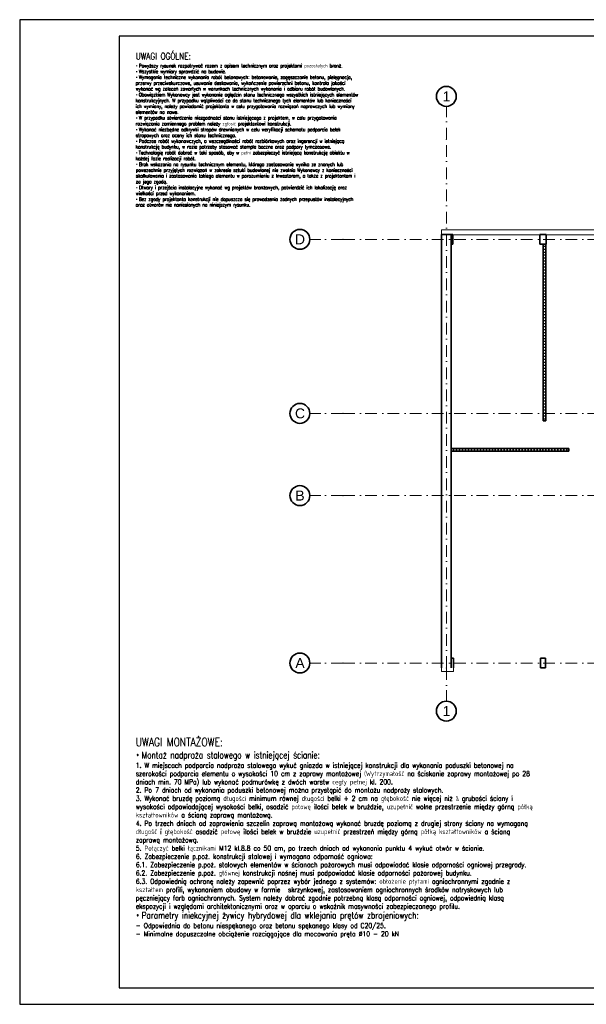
# Model space of a CAD drawing. Header units: millimetres. Extents: x -62590 to 46238, y 147773 to 522018.
# Tile 64 of 93: x 1238 to 18321, y 299118 to 328818. Entities that reach past the tile are written whole.
import ezdxf

# ---------------------------------------------------------------- set-up
doc = ezdxf.new("R2010")
doc.units = ezdxf.units.MM
doc.linetypes.add('Kropki i Kreski', pattern=[6.702778, 3.527778, -1.763889, 0, -1.411111])
for name, color, linetype in [('!PB_Ramka', 7, 'Continuous'), ('!PB_Wyburzenia', 251, 'Do wyburzenia'), ('e-cad_cienkie', 1, 'Continuous'), ('e-cad_opisy', 7, 'Continuous'), ('Konstrukcja - Siatka mod', 9, 'Continuous'), ('Konstrukcja - Słupy', 7, 'Continuous'), ('Konstrukcja - Ściany zewnętrzne', 7, 'Continuous')]:
    doc.layers.add(name, color=color, linetype=linetype)
doc.styles.add('e-cad_1', font='simplex.shx', dxfattribs={"width": 0.8})
doc.styles.get("Standard").update_dxf_attribs({"font": 'arial.ttf'})
doc.styles.add('STYL_AUTOMATYCZNY_1', font='arialbd.ttf')
doc.linetypes.add('Do wyburzenia', pattern='A,1.7,["/",Standard,S=1,R=10,X=-0.195,Y=-0.57],-0.5,["",Standard,S=1,R=10,X=-0.195,Y=-0.57],1.7', length=3.9)
pattern_1 = [(45, (-14101.32, -309412.13), (-44.90128, 44.90128), [0, -63.5])]

# ---------------------------------------------------------------- blocks, each defined once
blk = doc.blocks.new('*U4')
at = {"layer": 'e-cad_opisy', "color": 8, "ltscale": 0.4}
blk.add_lwpolyline([(0, 0), (450, 0), (450, 297), (25, 297), (25, 297), (0, 297), (0, 0)], dxfattribs=at)
at = {"layer": 'e-cad_opisy', "color": 3, "ltscale": 0.4}
blk.add_lwpolyline([(30, 5), (445, 5), (445, 292), (30, 292), (30, 5)], dxfattribs=at)
blk = doc.blocks.new('Rysunek_6_6 - ProBuild')
at = {"layer": '!PB_Wyburzenia', "lineweight": -2, "ltscale": 20}
h = blk.add_hatch(dxfattribs=at)
h.set_pattern_fill('SQDOTS', color=256, scale=2.5, angle=45, style=0)
h.set_pattern_definition(pattern_1)
h.paths.add_polyline_path([(2920, 7310), (3000, 7310), (3000, 12630), (2920, 12630)])
h = blk.add_hatch(dxfattribs=at)
h.set_pattern_fill('SQDOTS', color=256, scale=2.5, angle=45, style=0)
h.set_pattern_definition(pattern_1)
edge = h.paths.add_edge_path()
edge.add_line((3690, 6390), (3690, 6470))
edge.add_line((3690, 6470), (3000, 6470))
edge.add_line((3000, 6470), (2920, 6470))
edge.add_line((2920, 6470), (150, 6470))
edge.add_line((150, 6470), (150, 6390))
edge.add_line((150, 6390), (3690, 6390))
at = {"layer": '!PB_Wyburzenia', "lineweight": 35, "ltscale": 40}
for p, q in [((2920, 7310), (3000, 7310)), ((3690, 6390), (3690, 6470))]:
    blk.add_line(p, q, dxfattribs=at)
at = {"layer": '!PB_Wyburzenia', "lineweight": 35, "ltscale": 40, "flags": 128}
for points in [[(2920, 12630), (2920, 7310)], [(3000, 7310), (3000, 12630)], [(2920, 6470), (150, 6470)], [(150, 6390), (3690, 6390)], [(2920, 6470), (3000, 6470)], [(3690, 6470), (3000, 6470)]]:
    blk.add_lwpolyline(points, dxfattribs=at)
at = {"layer": 'Konstrukcja - Siatka mod', "color": 9, "linetype": 'Kropki i Kreski', "lineweight": 13, "ltscale": 100}
for p, q in [((0, 15792), (0, 16792)), ((0, -150), (0, 15792)), ((-3115, 12780), (-4115, 12780)), ((-3115, 12780), (27604, 12780)), ((-3115, 7530), (-4115, 7530)), ((-3115, 7530), (27604, 7530)), ((-3115, 5050), (-4115, 5050)), ((-3115, 5050), (27604, 5050)), ((-3115, 0), (-4115, 0)), ((-3115, 0), (27604, 0)), ((0, -150), (0, -1150))]:
    blk.add_line(p, q, dxfattribs=at)
at = {"layer": 'Konstrukcja - Siatka mod', "color": 9, "linetype": 'Continuous', "lineweight": 35, "ltscale": 100}
for centre in [(0, 17092), (-4415, 12780), (-4415, 7530), (-4415, 5050), (-4415, 0), (0, -1450)]:
    blk.add_circle(centre, 300, dxfattribs=at)
at = {"layer": 'Konstrukcja - Siatka mod', "color": 7, "linetype": 'Kropki i Kreski', "lineweight": 13, "ltscale": 100}
for p in [(0, 15792), (0, 15792), (-3115, 12780), (-3115, 12780), (-3115, 7530), (-3115, 7530), (-3115, 5050), (-3115, 5050), (-3115, 0), (-3115, 0), (0, -150), (0, -150)]:
    blk.add_point(p, dxfattribs=at)
at = {"layer": 'Konstrukcja - Słupy', "color": 8, "linetype": 'Continuous', "lineweight": 13, "ltscale": 100, "flags": 128}
blk.add_lwpolyline([(-150, -150), (-150, -252), (215, -252), (215, -150)], dxfattribs=at)
at = {"layer": 'Konstrukcja - Ściany zewnętrzne', "color": 8, "linetype": 'Continuous', "lineweight": 35, "ltscale": 100}
for p, q in [((199, 12930), (199, 12880)), ((199, 12880), (199, 12630)), ((2819, 12930), (2819, 12880)), ((2819, 12880), (2819, 12630)), ((3010, 12930), (3010, 12880)), ((3010, 12880), (3010, 12630)), ((150, 150), (150, -150)), ((150, 150), (150, -150)), ((220, -100), (220, 150)), ((2840, -100), (2840, 150)), ((2990, -100), (2990, 150)), ((220, -150), (220, -100)), ((2840, -150), (2840, -100)), ((2990, -150), (2990, -100))]:
    blk.add_line(p, q, dxfattribs=at)
at = {"layer": 'Konstrukcja - Ściany zewnętrzne', "color": 8, "linetype": 'Continuous', "lineweight": 13, "ltscale": 100, "flags": 128}
blk.add_lwpolyline([(-150, 13065), (-150, 12915), (26810, 12915), (26810, 13065)], close=True, dxfattribs=at)
at = {"layer": 'Konstrukcja - Ściany zewnętrzne', "color": 8, "linetype": 'Continuous', "lineweight": 35, "ltscale": 100, "flags": 128}
for points in [[(-150, 12930), (-150, -150)], [(-150, 12930), (150, 12930)], [(199, 12930), (150, 12930)], [(150, 12930), (150, 12630)], [(150, 150), (150, 12930)], [(3010, 12930), (2819, 12930)], [(150, 12630), (199, 12630)], [(2819, 12630), (3010, 12630)], [(220, 150), (150, 150)], [(2990, 150), (2840, 150)], [(215, -150), (220, -150)], [(2840, -150), (2990, -150)]]:
    blk.add_lwpolyline(points, dxfattribs=at)
at = {"layer": 'Konstrukcja - Siatka mod', "color": 9, "linetype": 'Continuous', "lineweight": 13, "char_height": 300, "attachment_point": 1, "style": 'STYL_AUTOMATYCZNY_1'}
for s, insert in [('\\A1;{\\pql;\\pt0;\\fArial|b0|i0|c238|p0;\\W1.000000;1}', (-114, 17242)), ('\\A1;{\\pql;\\pt0;\\fArial|b0|i0|c238|p0;\\W1.000000;D}', (-4563, 12930)), ('\\A1;{\\pql;\\pt0;\\fArial|b0|i0|c238|p0;\\W1.000000;C}', (-4563, 7680)), ('\\A1;{\\pql;\\pt0;\\fArial|b0|i0|c238|p0;\\W1.000000;B}', (-4552, 5200)), ('\\A1;{\\pql;\\pt0;\\fArial|b0|i0|c238|p0;\\W1.000000;A}', (-4552, 150)), ('\\A1;{\\pql;\\pt0;\\fArial|b0|i0|c238|p0;\\W1.000000;1}', (-114, -1300))]:
    blk.add_mtext(s, dxfattribs=dict(at, insert=insert))

msp = doc.modelspace()

# ---------------------------------------------------------------- block references
at = {"layer": '!PB_Ramka', "xscale": 100, "yscale": 100, "zscale": 100}
msp.add_blockref('*U4', (1238, 299117.6), dxfattribs=at)
at = {"layer": 'e-cad_cienkie', "linetype": 'Continuous', "lineweight": -2, "ltscale": 10}
msp.add_blockref('Rysunek_6_6 - ProBuild', (14101.3, 309412.1), dxfattribs=at)

# ---------------------------------------------------------------- texts
at = {"layer": 'e-cad_opisy', "attachment_point": 1, "style": 'e-cad_1'}
for s, insert, char_height, width in [('{\\Fsimplex.shx|c1;\\H2x;UWAGI OGÓLNE:\\P\\pxi-5.25,l5.25;\\fArial|b0|i0|c238|p0;\\H0.525x;▪ \\Fsimplex.shx|c1;Powyższy rysunek rozpatrywać razem z opisem technicznym oraz projektami pozostałych branż.\\P\\fArial|b0|i0|c238|p0;▪ \\Fsimplex.shx|c1;Wszystkie wymiary sprawdzić na budowie.\\P\\pi0,l0;\\fArial|b0|i0|c238|p0;▪ \\Fsimplex.shx|c1;Wymagania techniczne wykonania robót betonowych: betonowanie, zagęszczanie betonu, pielęgnacja, przerwy przeciwskurczowe, usuwanie deskowania, wykończenie powierzchni betonu, kontrola jakości wykonać wg zaleceń zawartych w warunkach technicznych wykonania i odbioru robót budowlanych.\\P\\fArial|b0|i0|c238|p0;▪ \\Fsimplex.shx|c1;Obowiązkiem Wykonawcy jest wykonanie oględzin stanu technicznego wszystkich istniejących elementów konstrukcyjnych. W przypadku wątpliwości co do stanu technicznego tych elementów lub konieczności ich wymiany, należy powiadomić projektanta w celu przygotowania rozwiązań naprawczych lub wymiany elementów na nowe. \\P\\fArial|b0|i0|c238|p0;▪ \\Fsimplex.shx|c1;W przypadku stwierdzenia niezgodności stanu istniejącego z projektem, w celu przygotowania rozwiązania zamiennego problem należy zgłosić projektantowi konstrukcji.\\P\\fArial|b0|i0|c238|p0;▪ \\Fsimplex.shx|c1;Wykonać niezbędne odkrywki stropów drewnianych w celu weryfikacji schematu podparcia belek stropowych oraz oceny ich stanu technicznego.\\P\\fArial|b0|i0|c238|p0;▪ \\Fsimplex.shx|c1;Podczas robót wykonawczych, a wszczególności robót rozbiórkowych oraz ingerencji w istniejącą konstrukcję budynku, w razie potrzeby stosować stemple boczne oraz podpory tymczasowe.\\P\\fArial|b0|i0|c238|p0;▪ \\Fsimplex.shx|c1;Technologię robót dobrać w taki sposób, aby w pełni zabezpieczyć istniejącą konstrukcję obiektu w każdej fazie realizacji robót.\\P\\pi0,l0.041667,se0.941667,ql;\\fArial|b0|i0|c1|p0;▪ \\Fsimplex.shx|c1;Brak wskazania na rysunku technicznym elementu, którego zastosowanie wynika ze znanych lub powszechnie przyjętych rozwiązań w zakresie sztuki budowlanej nie zwalnia Wykonawcy z konieczności skalkulowania i zastosowania takiego elementu w porozumieniu z Inwestorem, a także z projektantem i za jego zgodą.\\P\\fArial|b0|i0|c238|p0;▪ \\Fsimplex.shx|c238;Otwory i przejścia instalacyjne wykonać wg projektów branżowych, potwierdzić ich lokalizację oraz wielkości przed wykonaniem.\\P\\pi0,l0,s*1,q*;\\fArial|b0|i0|c238|p0;▪ \\Fsimplex.shx|c238;Bez zgody projektanta konstrukcji nie dopuszcza się prowadzenia żadnych przepustów instalacyjnych oraz otworów nie naniesionych na niniejszym rysunku.}', (4738, 327817.6), 100, 6556.204), ('{\\H1.66667x;UWAGI MONTAŻOWE:\\P\\fTahoma|b0|i0|c238|p0;\\H0.799997x;• \\Fsimplex.shx|c238;Montaż nadproża stalowego w istniejącej ścianie:}\\P1. W miejscach podparcia nadproża stalowego wykuć gniazda w istniejącej konstrukcji dla wykonania poduszki betonowej na szerokości podparcia elementu o wysokości 10 cm z zaprawy montażowej (Wytrzymałość na ściskanie zaprawy montażowej po 28 dniach min. 70 MPa) lub wykonać podmurówkę z dwóch warstw cegły pełnej kl. 200.  \\P2. Po 7 dniach od wykonania poduszki betonowej można przystąpić do montażu nadproży stalowych.\\P3. Wykonać bruzdę poziomą długości minimum równej długości belki + 2 cm na głębokość nie więcej niż ½ grubości ściany i wysokości odpowiadającej wysokości belki, osadzić połowę ilości belek w bruździe, uzupełnić wolne przestrzenie między górną półką kształtowników a ścianą zaprawą montażową.\\P4. Po trzech dniach od zaprawienia szczelin zaprawą montażową wykonać bruzdę poziomą z drugiej strony ściany na wymaganą długość i głębokość osadzić połowę ilości belek w bruździe uzupełnić przestrzeń między górną półką kształtowników a ścianą zaprawą montażową.\\P5. Połączyć belki łącznikami M12 kl.8.8 co 50 cm, po trzech dniach od wykonania punktu 4 wykuć otwór w ścianie.\\P6. Zabezpieczenie p.poż. konstrukcji stalowej i wymagana odporność ogniowa:\\P6.1. Zabezpieczenie p.poż. stalowych elementów w ścianach pożarowych musi odpowiadać klasie odporności ogniowej przegrody. \\P6.2. Zabezpieczenie p.poż. głównej konstrukcji nośnej musi podpowiadać klasie odporności pożarowej budynku.\\P6.3. Odpowiednią ochronę należy zapewnić poprzez wybór jednego z systemów: obłożenie płytami ogniochronnymi zgodnie z kształtem profili, wykonaniem obudowy w formie {\\W1.381576; }skrzynkowej, zastosowaniem ogniochronnych środków natryskowych lub pęczniejący farb ogniochronnych. System należy dobrać zgodnie potrzebną klasą odporności ogniowej, odpowiednią klasą ekspozycji i względami architektonicznymi oraz w oparciu o wskaźnik masywności zabezpieczanego profilu. \\P{\\fTahoma|b0|i0|c238|p0;\\H1.333333x;• \\Fsimplex.shx|c1;Parametry iniekcyjnej żywicy hybrydowej dla wklejania prętów zbrojeniowych:}\\P- Odpowiednia do betonu niespękanego oraz betonu spękanego klasy od C20/25. \\P- Minimalne dopuszczalne obciążenie rozciągające dla mocowania pręta ∅10 - 20 kN ', (4738, 307152.7), 150, 11451.429)]:
    msp.add_mtext(s, dxfattribs=dict(at, insert=insert, char_height=char_height, width=width))

doc.saveas('drawing.dxf')
